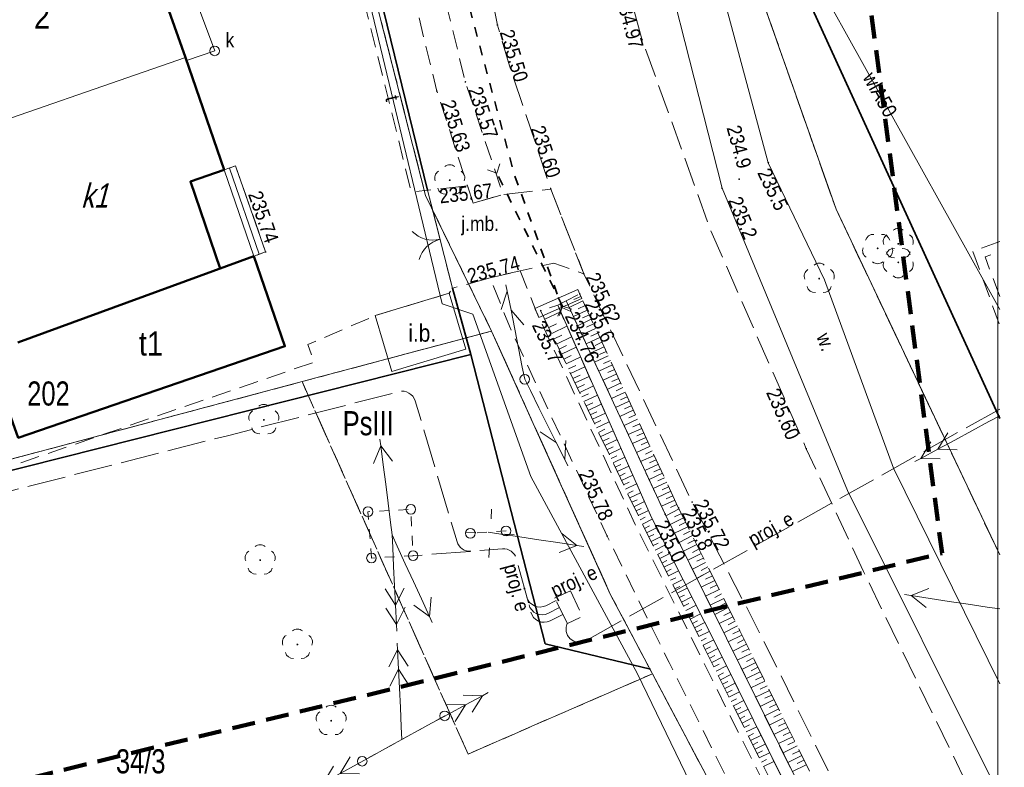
# Model space of a CAD drawing. Header units: metres. Extents: x 7529105 to 7529249, y 5515588 to 5515793.
# Tile 6 of 10: x 7529197 to 7529248, y 5515687 to 5515726. Entities that reach past the tile are written whole.
import ezdxf
from ezdxf.enums import TextEntityAlignment as Align

# ---------------------------------------------------------------- set-up
doc = ezdxf.new("R2010")
doc.units = ezdxf.units.M
doc.header["$MEASUREMENT"] = 0
for name, pattern in [('1.5_0.5', [2, 1.5, -0.5]), ('218-500', [1, 0.5, -0.5]), ('219-500', [0]), ('4', [1.8, 1.2, -0.6]), ('ib05_500', [1, 0.5, -0.5]), ('ktok02-500', [0]), ('mz1.0_0.5', [1.5, 1, -0.5]), ('mz1.25_0.5', [1.75, 1.25, -0.5]), ('mz2.0_0.5', [2.5, 2, -0.5]), ('sm05_500', [1, 0.5, -0.5])]:
    doc.linetypes.add(name, pattern=pattern)
doc.layers.get('0').update_dxf_attribs({"color": 2, "linetype": 'CONTINUOUS', "lineweight": 5})
for name, color, linetype in [('000 Inne (niezydentyfikowane)', 7, 'CONTINUOUS'), ('209-Opis konturu klasyfikacyjnego', 7, 'CONTINUOUS'), ('211-Nr działki', 7, 'CONTINUOUS'), ('217-Granica konturu klasyfikcyjnego', 7, 'CONTINUOUS'), ('218-Granica użytku', 7, 'CONTINUOUS'), ('219-Linia granicy', 7, 'CONTINUOUS'), ('312-Budynek (powierzchnia)', 7, 'CONTINUOUS'), ('312-Numer ewidencyjny budynku', 7, 'CONTINUOUS'), ('312-Numer ewidencyjny budynku-Atr124', 7, 'CONTINUOUS'), ('320-część budynku wyodrębniona ze względu na liczbę kondygnacji naziemnych (powierzchnia)', 7, 'CONTINUOUS'), ('320-część budynku wyodrębniona ze względu na liczbę kondygnacji naziemnych (powierzchnia)-Atr25', 7, 'CONTINUOUS'), ('352-schody (powierzchnia)', 7, 'CONTINUOUS'), ('996-Tekst dodatkowy mały', 7, 'CONTINUOUS'), ('brama (linia)', 7, 'CONTINUOUS'), ('brama (linia) - symbol', 7, 'CONTINUOUS'), ('chodnik (powierzchnia)', 7, 'CONTINUOUS'), ('drzewo liściaste (punkt)', 7, 'CONTINUOUS'), ('inna budowla (powierzchnia)', 7, 'CONTINUOUS'), ('inna budowla (powierzchnia)-Atr17', 7, 'CONTINUOUS'), ('jezdnia (powierzchnia)', 7, 'CONTINUOUS'), ('jezdnia (powierzchnia)-Atr17', 7, 'CONTINUOUS'), ('latarnia na słupie lub maszcie (punkt)', 7, 'CONTINUOUS'), ('murek oporowy (linia)', 7, 'CONTINUOUS'), ('Obszar opracowania', 7, 'CONTINUOUS'), ('ogrodzenie trwałe (linia)', 7, 'CONTINUOUS'), ('przepust (linia)', 7, 'CONTINUOUS'), ('przepust (linia) - symbol', 7, 'CONTINUOUS'), ('przewód elektroenergetyczny - projektowany lub w budowie (linia) - ob. projektowany', 7, 'CONTINUOUS'), ('przewód elektroenergetyczny - projektowany lub w budowie (linia) - ob. projektowany-Atr1', 7, 'CONTINUOUS'), ('przewód elektroenergetyczny niskiego napięcia (linia) - symbol', 7, 'CONTINUOUS'), ('przewód elektroenergetyczny średniego napięcia (linia) - symbol', 7, 'CONTINUOUS'), ('przewód kanalizacyjny (linia)', 7, 'CONTINUOUS'), ('przewód telekomunikacyjny (linia)', 7, 'CONTINUOUS'), ('przewód telekomunikacyjny (linia) - symbol', 7, 'CONTINUOUS'), ('przewód telekomunikacyjny (linia)-Atr1', 7, 'CONTINUOUS'), ('przewód wodociągowy (linia)', 7, 'CONTINUOUS'), ('przewód wodociągowy (linia)-Atr1', 7, 'CONTINUOUS'), ('punkt wysokościowy naturalny', 7, 'CONTINUOUS'), ('punkt wysokościowy naturalny-Atr2', 7, 'CONTINUOUS'), ('punkt wysokościowy sztuczny', 7, 'CONTINUOUS'), ('punkt wysokościowy sztuczny-Atr2', 7, 'CONTINUOUS'), ('Ramki i opis wydruku', 7, 'CONTINUOUS'), ('rów przydrożny (powierzchnia)', 7, 'CONTINUOUS'), ('rów przydrożny (powierzchnia)-Atr17', 7, 'CONTINUOUS'), ('skarpa nieumocniona (powierzchnia)', 7, 'CONTINUOUS'), ('słup (punkt)', 7, 'CONTINUOUS'), ('słup łączony (linia)', 7, 'CONTINUOUS'), ('słup łączony (linia) - symbol', 7, 'CONTINUOUS'), ('słup łączony (powierzchnia)', 7, 'CONTINUOUS'), ('słup łączony (powierzchnia) - symbol', 7, 'CONTINUOUS'), ('urządzenie techniczne projektowane lub w budowie (sieć elektroenergetyczna) - powierzchnia - ob. projektowany', 7, 'CONTINUOUS'), ('urządzenie techniczne projektowane lub w budowie (sieć elektroenergetyczna) - powierzchnia - ob. projektowany-Atr17', 7, 'CONTINUOUS'), ('właz okrągły - siec kanalizacyjna (punkt)', 7, 'CONTINUOUS'), ('właz okrągły - siec kanalizacyjna (punkt)-Atr17', 7, 'CONTINUOUS')]:
    doc.layers.add(name, color=color, linetype=linetype)
doc.styles.get("Standard").update_dxf_attribs({"font": 'Working1250', "width": 0.75})
doc.linetypes.add('450-500k', pattern='A,2.5,0,[7,ksztalty.shx,S=0.714,R=0,X=0,Y=0],2.5', length=5)
doc.linetypes.add('902-500', pattern='A,3.75,0,[1,ksztalty.shx,S=0.5,R=0,X=0,Y=0],3.75', length=7.5)

# ---------------------------------------------------------------- blocks, each defined once
blk = doc.blocks.new('SM011')
at = {"color": 0, "linetype": 'Continuous', "lineweight": 13}
for p, q in [((-0.53, 0.531), (-0.883, 0.884)), ((0.531, 0.531), (0.884, 0.884)), ((-0.53, -0.53), (-0.883, -0.883)), ((0.531, -0.53), (0.884, -0.883))]:
    blk.add_line(p, q, dxfattribs=at)
blk = doc.blocks.new('IB05')
at = {"color": 0, "linetype": 'Continuous', "lineweight": 13}
for q in [(0.354, 0.354), (0.354, -0.354)]:
    blk.add_line((0, 0), q, dxfattribs=at)
blk = doc.blocks.new('OP021')
at = {"linetype": 'Continuous', "lineweight": 13}
h = blk.add_hatch(color=0, dxfattribs=at)
edge = h.paths.add_edge_path()
edge.add_arc((0, 0), 0.05, 0, 360)
at = {"color": 0, "linetype": 'Continuous', "lineweight": 13}
for centre, start, end in [((0, 0.4), 49.272, 130.728), ((-0.38, 0.124), 121.308, 202.548), ((0.38, 0.124), 337.452, 58.692), ((-0.235, -0.324), 193.221, 274.871), ((0.235, -0.324), 265.129, 346.779)]:
    blk.add_arc(centre, 0.4, start, end, dxfattribs=at)
blk = doc.blocks.new('US22')
at = {"color": 0, "linetype": 'Continuous', "lineweight": 13}
blk.add_circle((0, 0), 0.25, dxfattribs=at)
blk = doc.blocks.new('OK02')
at = {"color": 0, "linetype": 'Continuous', "lineweight": 0}
for centre, start, end in [((-1.5, 0), 0, 60), ((1.5, 0), 120, 180)]:
    blk.add_arc(centre, 1.5, start, end, dxfattribs=at)
blk = doc.blocks.new('PT01')
at = {"color": 0, "linetype": 'Continuous', "lineweight": 13}
for p, q in [((0.65, 0), (0, 0)), ((0.65, 0), (1.65, 0)), ((1.65, 0), (2.65, 0)), ((2.65, 0), (3.65, 0)), ((3.65, 0), (2.784, -0.5)), ((3.65, 0), (4.65, 0)), ((4.65, 0), (3.784, 0.5)), ((4.65, 0), (5, 0))]:
    blk.add_line(p, q, dxfattribs=at)
blk = doc.blocks.new('PE04')
at = {"color": 0, "linetype": 'Continuous', "lineweight": 13}
for p, q in [((0.65, 0), (0, 0)), ((0.65, 0), (1.65, 0)), ((1.65, 0), (2.65, 0)), ((2.65, 0), (3.65, 0)), ((3.65, 0), (4.65, 0)), ((4.65, 0), (3.784, 0.5)), ((4.65, 0), (3.784, -0.5)), ((4.65, 0), (5, 0))]:
    blk.add_line(p, q, dxfattribs=at)
blk = doc.blocks.new('PE03')
at = {"color": 0, "linetype": 'Continuous', "lineweight": 13}
for p, q in [((0.65, 0), (0, 0)), ((0.65, 0), (1.65, 0)), ((1.65, 0), (2.65, 0)), ((2.65, 0), (3.65, 0)), ((3.65, 0), (2.784, 0.5)), ((3.65, 0), (2.784, -0.5)), ((3.65, 0), (4.65, 0)), ((4.65, 0), (3.784, 0.5)), ((4.65, 0), (3.784, -0.5)), ((4.65, 0), (5, 0))]:
    blk.add_line(p, q, dxfattribs=at)
blk = doc.blocks.new('SM05')
at = {"color": 0, "linetype": 'Continuous', "lineweight": 13}
blk.add_circle((0, 0), 0.25, dxfattribs=at)
blk = doc.blocks.new('SM04')
at = {"color": 0, "linetype": 'Continuous', "lineweight": 13}
blk.add_circle((0, 0), 0.25, dxfattribs=at)
blk = doc.blocks.new('PW01')
at = {"linetype": 'Continuous', "lineweight": 13}
h = blk.add_hatch(color=0, dxfattribs=at)
edge = h.paths.add_edge_path()
edge.add_arc((0, 0), 0.045, 0, 360)
blk = doc.blocks.new('PW02')
at = {"linetype": 'Continuous', "lineweight": 13}
h = blk.add_hatch(color=0, dxfattribs=at)
edge = h.paths.add_edge_path()
edge.add_arc((0, 0), 0.045, 0, 360)

msp = doc.modelspace()

# ---------------------------------------------------------------- linework, layer by layer
at = {"layer": '000 Inne (niezydentyfikowane)', "color": 7, "linetype": 'Continuous', "lineweight": 13}
for p, q in [((7529226.03, 5515711.04), (7529225.31, 5515710.71)), ((7529225.92, 5515711.28), (7529225.56, 5515711.11)), ((7529224.05, 5515710.09), (7529224.87, 5515710.48)), ((7529226.25, 5515710.57), (7529225.53, 5515710.24)), ((7529226.14, 5515710.8), (7529225.78, 5515710.64)), ((7529226.36, 5515710.33), (7529226, 5515710.16)), ((7529224.26, 5515709.66), (7529224.66, 5515709.85)), ((7529226.46, 5515710.09), (7529225.75, 5515709.76)), ((7529226.57, 5515709.85), (7529226.22, 5515709.69)), ((7529224.41, 5515709.35), (7529225.2, 5515709.73)), ((7529226.68, 5515709.62), (7529225.97, 5515709.29)), ((7529226.79, 5515709.38), (7529226.44, 5515709.22)), ((7529224.54, 5515709.07), (7529224.93, 5515709.26)), ((7529224.66, 5515708.81), (7529225.44, 5515709.18)), ((7529226.9, 5515709.14), (7529226.19, 5515708.82)), ((7529227.01, 5515708.91), (7529226.66, 5515708.74)), ((7529224.79, 5515708.55), (7529225.18, 5515708.73)), ((7529224.91, 5515708.29), (7529225.68, 5515708.65)), ((7529227.12, 5515708.67), (7529226.41, 5515708.34)), ((7529227.23, 5515708.43), (7529226.88, 5515708.27)), ((7529225.03, 5515708.03), (7529225.41, 5515708.21)), ((7529225.15, 5515707.78), (7529225.91, 5515708.14)), ((7529227.34, 5515708.2), (7529226.63, 5515707.87)), ((7529227.45, 5515707.96), (7529227.09, 5515707.8)), ((7529225.27, 5515707.53), (7529225.65, 5515707.7)), ((7529225.39, 5515707.28), (7529226.13, 5515707.63)), ((7529227.56, 5515707.73), (7529226.85, 5515707.4)), ((7529227.78, 5515707.26), (7529227.07, 5515706.93)), ((7529227.67, 5515707.49), (7529227.31, 5515707.33)), ((7529225.51, 5515707.03), (7529225.88, 5515707.2)), ((7529225.63, 5515706.79), (7529226.35, 5515707.13)), ((7529227.99, 5515706.79), (7529227.29, 5515706.46)), ((7529227.88, 5515707.02), (7529227.53, 5515706.86)), ((7529225.74, 5515706.54), (7529226.1, 5515706.72)), ((7529225.86, 5515706.3), (7529226.57, 5515706.64)), ((7529225.97, 5515706.07), (7529226.32, 5515706.23)), ((7529228.21, 5515706.32), (7529227.5, 5515705.99)), ((7529228.1, 5515706.55), (7529227.75, 5515706.39)), ((7529226.08, 5515705.83), (7529226.78, 5515706.16)), ((7529226.19, 5515705.6), (7529226.54, 5515705.76)), ((7529228.43, 5515705.85), (7529227.72, 5515705.52)), ((7529228.32, 5515706.08), (7529227.97, 5515705.92)), ((7529226.3, 5515705.37), (7529226.98, 5515705.69)), ((7529226.41, 5515705.14), (7529226.75, 5515705.3)), ((7529226.52, 5515704.91), (7529227.19, 5515705.23)), ((7529228.64, 5515705.38), (7529227.94, 5515705.05)), ((7529228.53, 5515705.61), (7529228.18, 5515705.45)), ((7529226.63, 5515704.69), (7529226.96, 5515704.84)), ((7529226.73, 5515704.46), (7529227.39, 5515704.77)), ((7529228.86, 5515704.91), (7529228.16, 5515704.58)), ((7529228.75, 5515705.14), (7529228.4, 5515704.98)), ((7529226.84, 5515704.23), (7529227.17, 5515704.39)), ((7529226.95, 5515704.01), (7529227.59, 5515704.31)), ((7529229.08, 5515704.44), (7529228.37, 5515704.12)), ((7529228.97, 5515704.67), (7529228.62, 5515704.51)), ((7529229.18, 5515704.21), (7529228.83, 5515704.05)), ((7529227.06, 5515703.78), (7529227.38, 5515703.93)), ((7529227.16, 5515703.55), (7529227.8, 5515703.86)), ((7529229.29, 5515703.97), (7529228.59, 5515703.65)), ((7529229.4, 5515703.74), (7529229.05, 5515703.58)), ((7529227.27, 5515703.33), (7529227.59, 5515703.48)), ((7529227.38, 5515703.1), (7529228, 5515703.4)), ((7529229.51, 5515703.51), (7529228.81, 5515703.18)), ((7529229.62, 5515703.27), (7529229.27, 5515703.11)), ((7529227.49, 5515702.87), (7529227.79, 5515703.02)), ((7529227.6, 5515702.65), (7529228.2, 5515702.94)), ((7529229.72, 5515703.04), (7529229.02, 5515702.72)), ((7529229.83, 5515702.81), (7529229.48, 5515702.65)), ((7529227.7, 5515702.42), (7529228, 5515702.56)), ((7529227.81, 5515702.2), (7529228.41, 5515702.48)), ((7529229.94, 5515702.58), (7529229.24, 5515702.25)), ((7529230.05, 5515702.34), (7529229.7, 5515702.18)), ((7529227.92, 5515701.97), (7529228.21, 5515702.11)), ((7529228.03, 5515701.74), (7529228.61, 5515702.02)), ((7529228.13, 5515701.52), (7529228.42, 5515701.65)), ((7529230.15, 5515702.11), (7529229.46, 5515701.79)), ((7529230.37, 5515701.65), (7529229.67, 5515701.32)), ((7529230.26, 5515701.88), (7529229.91, 5515701.72)), ((7529228.24, 5515701.29), (7529228.81, 5515701.56)), ((7529228.35, 5515701.06), (7529228.63, 5515701.2)), ((7529230.58, 5515701.18), (7529229.89, 5515700.86)), ((7529230.47, 5515701.41), (7529230.13, 5515701.25)), ((7529228.46, 5515700.84), (7529229.01, 5515701.1)), ((7529228.57, 5515700.61), (7529228.84, 5515700.74)), ((7529228.67, 5515700.38), (7529229.22, 5515700.64)), ((7529230.8, 5515700.72), (7529230.1, 5515700.4)), ((7529230.69, 5515700.95), (7529230.34, 5515700.79)), ((7529228.78, 5515700.16), (7529229.05, 5515700.28)), ((7529228.89, 5515699.93), (7529229.42, 5515700.18)), ((7529231.01, 5515700.26), (7529230.33, 5515699.91)), ((7529230.9, 5515700.49), (7529230.56, 5515700.33)), ((7529229, 5515699.7), (7529229.26, 5515699.83)), ((7529229.11, 5515699.48), (7529229.62, 5515699.74)), ((7529231.24, 5515699.8), (7529230.55, 5515699.46)), ((7529231.13, 5515700.03), (7529230.78, 5515699.86)), ((7529229.22, 5515699.25), (7529229.48, 5515699.38)), ((7529229.33, 5515699.03), (7529229.85, 5515699.29)), ((7529231.47, 5515699.34), (7529230.78, 5515699)), ((7529231.36, 5515699.57), (7529231.01, 5515699.4)), ((7529231.58, 5515699.11), (7529231.24, 5515698.94)), ((7529229.44, 5515698.81), (7529229.7, 5515698.94)), ((7529229.56, 5515698.58), (7529230.08, 5515698.84)), ((7529231.7, 5515698.88), (7529231.01, 5515698.53)), ((7529231.82, 5515698.65), (7529231.47, 5515698.48)), ((7529229.67, 5515698.36), (7529229.93, 5515698.49)), ((7529229.78, 5515698.13), (7529230.3, 5515698.4)), ((7529231.93, 5515698.42), (7529231.24, 5515698.07)), ((7529232.05, 5515698.19), (7529231.7, 5515698.01)), ((7529229.9, 5515697.91), (7529230.16, 5515698.04)), ((7529230.01, 5515697.69), (7529230.53, 5515697.95)), ((7529230.12, 5515697.46), (7529230.38, 5515697.59)), ((7529232.16, 5515697.96), (7529231.47, 5515697.61)), ((7529232.28, 5515697.72), (7529231.93, 5515697.55)), ((7529230.23, 5515697.24), (7529230.76, 5515697.5)), ((7529230.35, 5515697.01), (7529230.61, 5515697.15)), ((7529230.46, 5515696.79), (7529230.99, 5515697.05)), ((7529232.39, 5515697.49), (7529231.7, 5515697.14)), ((7529232.51, 5515697.26), (7529232.16, 5515697.08)), ((7529230.57, 5515696.57), (7529230.84, 5515696.7)), ((7529230.68, 5515696.34), (7529231.21, 5515696.61)), ((7529232.63, 5515697.03), (7529231.93, 5515696.68)), ((7529232.86, 5515696.56), (7529232.16, 5515696.21)), ((7529232.74, 5515696.79), (7529232.39, 5515696.62)), ((7529230.8, 5515696.12), (7529231.06, 5515696.25)), ((7529230.91, 5515695.89), (7529231.44, 5515696.16)), ((7529233.09, 5515696.09), (7529232.39, 5515695.74)), ((7529232.98, 5515696.33), (7529232.63, 5515696.15)), ((7529231.02, 5515695.67), (7529231.29, 5515695.8)), ((7529231.14, 5515695.44), (7529231.67, 5515695.71)), ((7529233.33, 5515695.62), (7529232.62, 5515695.27)), ((7529233.21, 5515695.86), (7529232.86, 5515695.68)), ((7529231.25, 5515695.22), (7529231.51, 5515695.36)), ((7529231.36, 5515695), (7529231.9, 5515695.27)), ((7529233.56, 5515695.15), (7529232.86, 5515694.8)), ((7529233.45, 5515695.39), (7529233.09, 5515695.21)), ((7529231.47, 5515694.77), (7529231.74, 5515694.91)), ((7529231.59, 5515694.55), (7529232.12, 5515694.82)), ((7529233.8, 5515694.68), (7529233.09, 5515694.32)), ((7529233.68, 5515694.91), (7529233.33, 5515694.74)), ((7529231.7, 5515694.32), (7529231.97, 5515694.46)), ((7529231.81, 5515694.1), (7529232.35, 5515694.37)), ((7529231.92, 5515693.88), (7529232.19, 5515694.01)), ((7529234.04, 5515694.2), (7529233.33, 5515693.85)), ((7529233.92, 5515694.44), (7529233.56, 5515694.26)), ((7529232.04, 5515693.65), (7529232.58, 5515693.92)), ((7529232.15, 5515693.43), (7529232.42, 5515693.56)), ((7529232.26, 5515693.2), (7529232.81, 5515693.48)), ((7529234.27, 5515693.73), (7529233.56, 5515693.37)), ((7529234.16, 5515693.97), (7529233.8, 5515693.79)), ((7529234.39, 5515693.49), (7529234.04, 5515693.31)), ((7529232.37, 5515692.98), (7529232.65, 5515693.12)), ((7529232.49, 5515692.76), (7529233.03, 5515693.03)), ((7529234.51, 5515693.25), (7529233.8, 5515692.9)), ((7529234.63, 5515693.02), (7529234.27, 5515692.84)), ((7529232.6, 5515692.53), (7529232.87, 5515692.67)), ((7529232.71, 5515692.31), (7529233.25, 5515692.58)), ((7529234.75, 5515692.78), (7529234.03, 5515692.42)), ((7529234.87, 5515692.54), (7529234.51, 5515692.36)), ((7529232.82, 5515692.08), (7529233.09, 5515692.22)), ((7529232.93, 5515691.86), (7529233.48, 5515692.13)), ((7529234.99, 5515692.3), (7529234.27, 5515691.94)), ((7529235.1, 5515692.06), (7529234.75, 5515691.88)), ((7529233.05, 5515691.63), (7529233.32, 5515691.77)), ((7529233.16, 5515691.41), (7529233.7, 5515691.68)), ((7529235.22, 5515691.82), (7529234.51, 5515691.47)), ((7529235.34, 5515691.58), (7529234.98, 5515691.4)), ((7529233.27, 5515691.18), (7529233.54, 5515691.32)), ((7529233.38, 5515690.96), (7529233.92, 5515691.23)), ((7529235.46, 5515691.34), (7529234.74, 5515690.99)), ((7529235.58, 5515691.1), (7529235.22, 5515690.93)), ((7529233.49, 5515690.73), (7529233.76, 5515690.87)), ((7529233.6, 5515690.51), (7529234.15, 5515690.78)), ((7529233.72, 5515690.29), (7529233.99, 5515690.42)), ((7529235.7, 5515690.86), (7529234.98, 5515690.51)), ((7529235.82, 5515690.62), (7529235.46, 5515690.45)), ((7529233.83, 5515690.06), (7529234.37, 5515690.33)), ((7529233.94, 5515689.84), (7529234.21, 5515689.97)), ((7529235.94, 5515690.38), (7529235.22, 5515690.03)), ((7529236.18, 5515689.9), (7529235.46, 5515689.55)), ((7529236.06, 5515690.14), (7529235.7, 5515689.97)), ((7529234.05, 5515689.61), (7529234.59, 5515689.88)), ((7529234.16, 5515689.39), (7529234.43, 5515689.52)), ((7529234.28, 5515689.16), (7529234.81, 5515689.43)), ((7529236.41, 5515689.42), (7529235.69, 5515689.06)), ((7529236.3, 5515689.66), (7529235.93, 5515689.48)), ((7529234.39, 5515688.94), (7529234.66, 5515689.07)), ((7529234.5, 5515688.71), (7529235.04, 5515688.98)), ((7529236.65, 5515688.94), (7529235.93, 5515688.58)), ((7529236.53, 5515689.18), (7529236.17, 5515689)), ((7529234.61, 5515688.49), (7529234.88, 5515688.62)), ((7529234.72, 5515688.26), (7529235.26, 5515688.53)), ((7529236.89, 5515688.46), (7529236.17, 5515688.1)), ((7529236.77, 5515688.7), (7529236.41, 5515688.52)), ((7529234.83, 5515688.04), (7529235.1, 5515688.17)), ((7529234.95, 5515687.82), (7529235.48, 5515688.08)), ((7529237.13, 5515687.98), (7529236.41, 5515687.62)), ((7529237.01, 5515688.22), (7529236.65, 5515688.04)), ((7529235.06, 5515687.59), (7529235.33, 5515687.72)), ((7529235.17, 5515687.37), (7529235.71, 5515687.63)), ((7529237.37, 5515687.49), (7529236.65, 5515687.13)), ((7529237.25, 5515687.73), (7529236.89, 5515687.55)), ((7529235.28, 5515687.14), (7529235.55, 5515687.28)), ((7529235.39, 5515686.92), (7529235.93, 5515687.18)), ((7529237.61, 5515687.01), (7529236.89, 5515686.65)), ((7529237.49, 5515687.25), (7529237.13, 5515687.07))]:
    msp.add_line(p, q, dxfattribs=at)
at = {"layer": '217-Granica konturu klasyfikcyjnego', "color": 7, "linetype": '1.5_0.5', "lineweight": 18, "flags": 128}
for points in [[(7529232.44, 5515734.85), (7529239.15, 5515715.8)], [(7529239.15, 5515715.8), (7529247.64, 5515697.885)], [(7529221.29, 5515709.48), (7529211.46, 5515706.86)], [(7529227.46, 5515695.82), (7529221.29, 5515709.48)], [(7529211.46, 5515706.86), (7529179.59, 5515698.37)], [(7529220.07, 5515687.56), (7529211.46, 5515706.86)], [(7529211.46, 5515706.86), (7529220.07, 5515687.56)], [(7529229.63, 5515691.72), (7529227.46, 5515695.82)], [(7529229.63, 5515691.72), (7529220.07, 5515687.56)], [(7529220.07, 5515687.56), (7529229.63, 5515691.72)], [(7529246.99, 5515658.96), (7529229.63, 5515691.72)]]:
    msp.add_lwpolyline(points, dxfattribs=at)
at = {"layer": '218-Granica użytku', "color": 7, "linetype": '218-500', "lineweight": 18, "flags": 128}
for points in [[(7529217.87, 5515716.51), (7529212.19, 5515738.74)], [(7529212.19, 5515738.74), (7529217.87, 5515716.51)], [(7529232.44, 5515734.85), (7529239.15, 5515715.8)], [(7529239.15, 5515715.8), (7529232.44, 5515734.85)], [(7529221.29, 5515709.48), (7529217.87, 5515716.51)], [(7529217.87, 5515716.51), (7529221.29, 5515709.48)], [(7529239.15, 5515715.8), (7529247.64, 5515697.885)], [(7529247.64, 5515697.885), (7529239.15, 5515715.8)], [(7529211.46, 5515706.86), (7529221.29, 5515709.48)], [(7529221.29, 5515709.48), (7529211.46, 5515706.86)], [(7529227.46, 5515695.82), (7529221.29, 5515709.48)], [(7529221.29, 5515709.48), (7529227.46, 5515695.82)], [(7529211.46, 5515706.86), (7529179.59, 5515698.37)], [(7529179.59, 5515698.37), (7529211.46, 5515706.86)], [(7529220.07, 5515687.56), (7529211.46, 5515706.86)], [(7529211.46, 5515706.86), (7529220.07, 5515687.56)], [(7529229.63, 5515691.72), (7529227.46, 5515695.82)], [(7529227.46, 5515695.82), (7529229.63, 5515691.72)], [(7529229.63, 5515691.72), (7529220.07, 5515687.56)], [(7529220.07, 5515687.56), (7529229.63, 5515691.72)], [(7529246.99, 5515658.96), (7529229.63, 5515691.72)], [(7529229.63, 5515691.72), (7529246.99, 5515658.96)]]:
    msp.add_lwpolyline(points, dxfattribs=at)
at = {"layer": '219-Linia granicy', "color": 7, "linetype": '219-500', "lineweight": 18, "flags": 128}
for points in [[(7529212.19, 5515738.74), (7529217.87, 5515716.51)], [(7529232.44, 5515734.85), (7529239.15, 5515715.8)], [(7529217.87, 5515716.51), (7529221.29, 5515709.48)], [(7529239.15, 5515715.8), (7529247.64, 5515697.885)], [(7529221.29, 5515709.48), (7529211.46, 5515706.86)], [(7529221.29, 5515709.48), (7529227.46, 5515695.82)], [(7529211.46, 5515706.86), (7529179.59, 5515698.37)], [(7529229.63, 5515691.72), (7529227.46, 5515695.82)], [(7529246.99, 5515658.96), (7529229.63, 5515691.72)]]:
    msp.add_lwpolyline(points, dxfattribs=at)
at = {"layer": '312-Budynek (powierzchnia)', "color": 7, "linetype": 'Continuous', "lineweight": 50, "flags": 128}
for points in [[(7529205.41, 5515723.66), (7529202.46, 5515732), (7529188.33, 5515727.1), (7529190.89, 5515720.37)], [(7529207.42, 5515717.83), (7529205.41, 5515723.66)], [(7529207.42, 5515717.83), (7529205.67, 5515717.23), (7529207.22, 5515712.72)], [(7529195.16, 5515708.32), (7529196.74, 5515703.95), (7529210.57, 5515708.69), (7529208.96, 5515713.36)], [(7529196.73, 5515708.89), (7529208.96, 5515713.36)]]:
    msp.add_lwpolyline(points, dxfattribs=at)
msp.add_lwpolyline([(7529207.42, 5515717.83)], close=True, dxfattribs=at)
at = {"layer": '320-część budynku wyodrębniona ze względu na liczbę kondygnacji naziemnych (powierzchnia)', "color": 7, "linetype": 'Continuous', "lineweight": 13, "flags": 128}
msp.add_lwpolyline([(7529205.41, 5515723.66), (7529192.93, 5515719.34)], dxfattribs=at)
at = {"layer": '352-schody (powierzchnia)', "color": 7, "linetype": 'Continuous', "lineweight": 18, "flags": 128}
msp.add_lwpolyline([(7529209.57, 5515713.58), (7529208.96, 5515713.36), (7529207.42, 5515717.83), (7529208.01, 5515718.05)], close=True, dxfattribs=at)
msp.add_lwpolyline([(7529209.57, 5515713.58), (7529208.96, 5515713.36), (7529207.42, 5515717.83), (7529208.01, 5515718.05)], close=True, dxfattribs=at)
msp.add_lwpolyline([(7529207.7, 5515717.93), (7529209.24, 5515713.46)], dxfattribs=at)
msp.add_lwpolyline([(7529207.7, 5515717.93), (7529209.24, 5515713.46)], dxfattribs=at)
at = {"layer": 'brama (linia)', "color": 7, "linetype": 'ktok02-500', "lineweight": 18, "flags": 128}
msp.add_lwpolyline([(7529219.26, 5515711.7), (7529217.97, 5515716.78)], dxfattribs=at)
at = {"layer": 'chodnik (powierzchnia)', "color": 7, "linetype": 'mz1.0_0.5', "lineweight": 18, "flags": 128}
for points in [[(7529179.58, 5515736.87), (7529183.24, 5515726.22), (7529185.7, 5515727.07), (7529194.37, 5515703.27), (7529195.95, 5515702.34), (7529212.09, 5515707.87), (7529211.76, 5515708.78), (7529215.25, 5515710.28), (7529219.09, 5515711.44), (7529219.26, 5515711.7), (7529217.97, 5515716.78), (7529217.13, 5515716.68), (7529208.35, 5515752.07), (7529182.62, 5515743.4), (7529184.26, 5515738.49)], [(7529215.26, 5515740.5), (7529215.69, 5515734.9), (7529216.58, 5515729.61), (7529218.45, 5515721.92), (7529220.04, 5515717.01), (7529220.34, 5515716.11), (7529221.88, 5515716.56), (7529219.93, 5515722.39), (7529218.08, 5515729.92), (7529217.26, 5515735.12), (7529216.8, 5515740.51)], [(7529190.89, 5515720.37), (7529188.33, 5515727.1), (7529202.46, 5515732), (7529205.41, 5515723.66), (7529207.42, 5515717.83), (7529208.01, 5515718.05), (7529209.57, 5515713.58), (7529208.96, 5515713.36), (7529210.57, 5515708.69), (7529196.74, 5515703.95), (7529194.4, 5515710.4), (7529193.46, 5515710.06), (7529192.38, 5515713.03), (7529194.88, 5515713.95), (7529193.44, 5515717.91), (7529190.71, 5515716.92), (7529189.63, 5515719.91)], [(7529246.01, 5515661.23), (7529247.44, 5515661.88), (7529231.96, 5515692.96), (7529228.74, 5515699.46), (7529223.64, 5515710.42), (7529222.77, 5515712.6), (7529221.22, 5515712.24), (7529222.21, 5515709.73), (7529227.28, 5515698.86), (7529230.5, 5515692.3)]]:
    msp.add_lwpolyline(points, close=True, dxfattribs=at)
for points in [[(7529247.64, 5515714.13), (7529246.24, 5515713.61), (7529247.64, 5515709.786)], [(7529247.64, 5515711.274), (7529246.88, 5515713.32), (7529247.64, 5515713.602)]]:
    msp.add_lwpolyline(points, dxfattribs=at)
at = {"layer": 'inna budowla (powierzchnia)', "color": 7, "linetype": 'Continuous', "lineweight": 18, "flags": 128}
msp.add_lwpolyline([(7529219.09, 5515711.44), (7529215.25, 5515710.28), (7529216.12, 5515707.39), (7529219.96, 5515708.55)], close=True, dxfattribs=at)
at = {"layer": 'jezdnia (powierzchnia)', "color": 7, "linetype": '1.5_0.5', "lineweight": 18, "flags": 128}
for points in [[(7529218.516, 5515792.21), (7529218.88, 5515789.02), (7529219.18, 5515783.08), (7529219.23, 5515770.45), (7529219.13, 5515769.08), (7529219.33, 5515760.52), (7529218.91, 5515753.09), (7529218.85, 5515748.61), (7529219.49, 5515736.32), (7529221.59, 5515725.34), (7529222.22, 5515723.23), (7529224.36, 5515716.84), (7529226.08, 5515712.44), (7529231.69, 5515700.62), (7529234.98, 5515694.26), (7529247.64, 5515668.816)], [(7529247.64, 5515682.502), (7529240.58, 5515697.02), (7529237.61, 5515703.38), (7529232.6, 5515714.83), (7529229.07, 5515724.67), (7529228.38, 5515727.21), (7529226.24, 5515737.15), (7529225.82, 5515748.78), (7529225.86, 5515767.95), (7529226.25, 5515786.42), (7529226.93, 5515787.33), (7529226.462, 5515792.21)]]:
    msp.add_lwpolyline(points, dxfattribs=at)
msp.add_lwpolyline([(7529217.97, 5515716.78), (7529219.26, 5515711.7), (7529221.22, 5515712.24), (7529222.77, 5515712.6), (7529224.51, 5515713), (7529226.08, 5515712.44), (7529224.36, 5515716.84), (7529221.88, 5515716.56), (7529220.34, 5515716.11), (7529220.04, 5515717.01)], close=True, dxfattribs=at)
at = {"layer": 'murek oporowy (linia)', "color": 0, "linetype": '450-500k', "lineweight": 18}
for p, q in [((7529223.539, 5515710.649), (7529225.759, 5515711.629)), ((7529225.759, 5515711.629), (7529225.86, 5515711.4)), ((7529223.539, 5515710.649), (7529223.64, 5515710.42))]:
    msp.add_line(p, q, dxfattribs=at)
at = {"layer": 'murek oporowy (linia)', "color": 0, "lineweight": 18}
for p, q in [((7529225.961, 5515711.171), (7529225.86, 5515711.4)), ((7529223.741, 5515710.191), (7529225.961, 5515711.171)), ((7529223.741, 5515710.191), (7529223.64, 5515710.42))]:
    msp.add_line(p, q, dxfattribs=at)
at = {"layer": 'Obszar opracowania', "color": 7, "linetype": '4', "lineweight": 200, "flags": 128}
msp.add_lwpolyline([(7529109.98, 5515664.77), (7529244.65, 5515697.97), (7529234.97, 5515771.82), (7529105.56, 5515745.73)], close=True, dxfattribs=at)
at = {"layer": 'ogrodzenie trwałe (linia)', "color": 7, "linetype": '902-500', "lineweight": 35, "flags": 128}
for points in [[(7529183.87, 5515745.25), (7529185.66, 5515745.78), (7529209.02, 5515753.41), (7529217.97, 5515716.78)], [(7529236.51, 5515745.98), (7529236.62, 5515729.04), (7529247.64, 5515704.957)], [(7529219.26, 5515711.7), (7529220.21, 5515708.27), (7529195.11, 5515701.94), (7529186.25, 5515699.92), (7529178.62, 5515698.27), (7529147.77, 5515691.31), (7529146.56, 5515717.34)], [(7529220.21, 5515708.27), (7529224.07, 5515693.28), (7529229.53, 5515691.96)]]:
    msp.add_lwpolyline(points, dxfattribs=at)
at = {"layer": 'przepust (linia)', "color": 7, "linetype": 'ib05_500', "lineweight": 35, "flags": 128}
for points in [[(7529216.61, 5515767.7), (7529216.3, 5515756.23), (7529215.87, 5515745.63), (7529217.76, 5515735.13), (7529222.45, 5515717.65), (7529224.94, 5515710.71)], [(7529224.97, 5515710.77), (7529221.56, 5515717.67)]]:
    msp.add_lwpolyline(points, dxfattribs=at)
at = {"layer": 'przewód elektroenergetyczny - projektowany lub w budowie (linia) - ob. projektowany', "color": 6, "linetype": 'mz2.0_0.5', "lineweight": 18, "flags": 128}
msp.add_lwpolyline([(7529220.22, 5515698.07), (7529220.1, 5515698.07), (7529219.99, 5515698.09), (7529219.87, 5515698.13), (7529219.77, 5515698.19), (7529219.68, 5515698.26), (7529219.6, 5515698.35), (7529219.54, 5515698.45), (7529219.5, 5515698.56), (7529217.33, 5515705.86), (7529217.28, 5515705.98), (7529217.21, 5515706.1), (7529217.11, 5515706.19), (7529217, 5515706.27), (7529216.88, 5515706.33), (7529216.75, 5515706.36), (7529216.61, 5515706.36), (7529216.48, 5515706.34), (7529207.59, 5515704.06), (7529195.46, 5515700.97), (7529153.16, 5515691.56), (7529153.07, 5515691.53), (7529152.99, 5515691.49), (7529152.91, 5515691.45), (7529152.84, 5515691.39), (7529152.77, 5515691.32), (7529152.72, 5515691.25), (7529152.67, 5515691.17), (7529152.64, 5515691.08), (7529138.98, 5515645.61), (7529149.94, 5515614.41), (7529150, 5515614.28), (7529150.09, 5515614.17), (7529150.2, 5515614.07), (7529150.33, 5515614), (7529150.48, 5515613.96), (7529150.62, 5515613.95), (7529150.77, 5515613.98), (7529150.9, 5515614.03), (7529175.81, 5515626.33), (7529175.93, 5515626.38), (7529176.06, 5515626.4), (7529176.19, 5515626.4), (7529176.32, 5515626.38), (7529176.45, 5515626.32), (7529176.56, 5515626.25), (7529176.65, 5515626.16), (7529176.73, 5515626.05), (7529181.58, 5515617.46)], dxfattribs=at)
at = {"layer": 'przewód elektroenergetyczny - projektowany lub w budowie (linia) - ob. projektowany', "color": 6, "linetype": 'mz2.0_0.5', "lineweight": 13, "flags": 128}
for points in [[(7529247.64, 5515705.437), (7529226.2, 5515693.45), (7529225.99, 5515693.36), (7529225.77, 5515693.35), (7529225.56, 5515693.41), (7529225.37, 5515693.53), (7529225.23, 5515693.7), (7529225.15, 5515693.91), (7529225.15, 5515694.14), (7529225.21, 5515694.35)], [(7529224.99, 5515694.79), (7529224.32, 5515694.46), (7529224.17, 5515694.41), (7529224.02, 5515694.39), (7529223.87, 5515694.4), (7529223.72, 5515694.45), (7529223.59, 5515694.53), (7529223.47, 5515694.63), (7529223.39, 5515694.76), (7529223.33, 5515694.91), (7529222.58, 5515697.68), (7529222.54, 5515697.79), (7529222.48, 5515697.9), (7529222.4, 5515697.99), (7529222.31, 5515698.07), (7529222.2, 5515698.13), (7529222.09, 5515698.17), (7529221.97, 5515698.19), (7529221.85, 5515698.19), (7529217.22, 5515697.84)], [(7529224.64, 5515695.51), (7529224.1, 5515695.25), (7529223.96, 5515695.2), (7529223.81, 5515695.18), (7529223.65, 5515695.19), (7529223.51, 5515695.24), (7529223.37, 5515695.32), (7529223.26, 5515695.42), (7529223.17, 5515695.55), (7529223.12, 5515695.69)], [(7529224.81, 5515695.15), (7529224.21, 5515694.85), (7529224.07, 5515694.8), (7529223.91, 5515694.78), (7529223.76, 5515694.8), (7529223.61, 5515694.84), (7529223.48, 5515694.92), (7529223.37, 5515695.03), (7529223.28, 5515695.16), (7529223.23, 5515695.3)]]:
    msp.add_lwpolyline(points, dxfattribs=at)
at = {"layer": 'przewód kanalizacyjny (linia)', "color": 7, "linetype": 'Continuous', "lineweight": 18, "flags": 128}
msp.add_lwpolyline([(7529205.47, 5515723.5), (7529206.93, 5515724), (7529203.57, 5515733.02), (7529187.24, 5515729.15), (7529144.71, 5515716.69), (7529139.92, 5515715.26)], dxfattribs=at)
at = {"layer": 'przewód telekomunikacyjny (linia)', "color": 7, "linetype": 'Continuous', "lineweight": 18, "flags": 128}
for points in [[(7529209.44, 5515753.83), (7529208.82, 5515752.05), (7529218.72, 5515710.9)], [(7529247.64, 5515652.937), (7529244.72, 5515658.9), (7529228.86, 5515691.72), (7529223.32, 5515701.94), (7529220.31, 5515710.36), (7529218.72, 5515710.9)]]:
    msp.add_lwpolyline(points, dxfattribs=at)
at = {"layer": 'przewód wodociągowy (linia)', "color": 7, "linetype": 'Continuous', "lineweight": 18, "flags": 128}
msp.add_lwpolyline([(7529247.64, 5515747.253), (7529233.73, 5515739.88), (7529235.8, 5515731.86), (7529247.64, 5515710.599)], dxfattribs=at)
at = {"layer": 'Ramki i opis wydruku', "color": 7, "linetype": 'Continuous', "lineweight": 13, "flags": 128}
msp.add_lwpolyline([(7529104.64, 5515588.21), (7529247.54, 5515588.21), (7529247.54, 5515792.21), (7529104.64, 5515792.21)], close=True, dxfattribs=at)
at = {"layer": 'rów przydrożny (powierzchnia)', "color": 7, "linetype": 'Continuous', "lineweight": 18, "flags": 128}
for points in [[(7529247.64, 5515691.196), (7529242.14, 5515702.37), (7529238.55, 5515712.13), (7529235.64, 5515718.2), (7529231.34, 5515734.15), (7529229.89, 5515745.62), (7529232.69, 5515749.94), (7529232.21, 5515753.58), (7529229.67, 5515753.23), (7529229.52, 5515751.46), (7529227.31, 5515748.24), (7529228.87, 5515734.08), (7529233.24, 5515716.88)], [(7529233.24, 5515716.88), (7529239.74, 5515701.22), (7529247.47, 5515685.74), (7529247.64, 5515685.52)], [(7529247.64, 5515664.905), (7529233.47, 5515693.56), (7529230.29, 5515699.99), (7529225.16, 5515711.04), (7529224.72, 5515710.82), (7529229.58, 5515699.82), (7529232.88, 5515693.33), (7529247.64, 5515663.57)]]:
    msp.add_lwpolyline(points, dxfattribs=at)
at = {"layer": 'skarpa nieumocniona (powierzchnia)', "color": 7, "linetype": 'mz1.25_0.5', "lineweight": 18, "flags": 128}
for points in [[(7529247.64, 5515664.907), (7529233.47, 5515693.56), (7529230.29, 5515699.99), (7529225.16, 5515711.04), (7529225.86, 5515711.4), (7529230.98, 5515700.32)], [(7529247.64, 5515662.321), (7529232.32, 5515693.09), (7529229.07, 5515699.55), (7529223.84, 5515710.54), (7529224.72, 5515710.82), (7529229.58, 5515699.82)], [(7529230.98, 5515700.32), (7529234.17, 5515693.94), (7529247.64, 5515666.834)], [(7529229.58, 5515699.82), (7529232.88, 5515693.33), (7529247.64, 5515663.575)]]:
    msp.add_lwpolyline(points, dxfattribs=at)
at = {"layer": 'słup łączony (linia)', "color": 7, "linetype": 'sm05_500', "lineweight": 18, "flags": 128}
for points in [[(7529222.04, 5515699.12), (7529220.19, 5515699)], [(7529218.86, 5515689.54), (7529214.58, 5515687.19)]]:
    msp.add_lwpolyline(points, dxfattribs=at)
at = {"layer": 'słup łączony (powierzchnia)', "color": 7, "linetype": 'sm05_500', "lineweight": 18, "flags": 128}
msp.add_lwpolyline([(7529215.06, 5515697.72), (7529214.88, 5515700.12), (7529217.1, 5515700.24), (7529217.22, 5515697.84)], close=True, dxfattribs=at)
at = {"layer": 'urządzenie techniczne projektowane lub w budowie (sieć elektroenergetyczna) - powierzchnia - ob. projektowany', "color": 6, "linetype": 'mz2.0_0.5', "lineweight": 13, "flags": 128}
msp.add_lwpolyline([(7529224.56, 5515695.64), (7529225.38, 5515696.02), (7529226, 5515694.68), (7529225.23, 5515694.32)], close=True, dxfattribs=at)

# ---------------------------------------------------------------- block references
at = {"layer": 'brama (linia) - symbol', "color": 7, "linetype": 'Continuous', "lineweight": 18, "rotation": 104.248}
msp.add_blockref('OK02', (7529218.615, 5515714.24), dxfattribs=at)
at = {"layer": 'drzewo liściaste (punkt)', "color": 7, "linetype": 'Continuous', "lineweight": 13}
for p in [(7529219.12, 5515717.3), (7529242.38, 5515714), (7529238.28, 5515712.2), (7529209.48, 5515704.88), (7529209.29, 5515697.61), (7529211.22, 5515693.24), (7529212.97, 5515689.29)]:
    msp.add_blockref('OP021', p, dxfattribs=at)
at = {"layer": 'drzewo liściaste (punkt)', "color": 7, "linetype": 'Continuous', "lineweight": 13, "rotation": 180}
for p in [(7529241.31, 5515713.77), (7529242.38, 5515713.04)]:
    msp.add_blockref('OP021', p, dxfattribs=at)
at = {"layer": 'latarnia na słupie lub maszcie (punkt)', "color": 7, "linetype": 'Continuous', "lineweight": 18, "rotation": 311.967}
msp.add_blockref('SM011', (7529221.22, 5515699), dxfattribs=at)
at = {"layer": 'przepust (linia) - symbol', "color": 7, "linetype": 'Continuous', "lineweight": 35}
for p, rotation in [((7529221.56, 5515717.67), 116.299), ((7529224.94, 5515710.71), 289.737), ((7529224.97, 5515710.77), 296.2990000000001)]:
    msp.add_blockref('IB05', p, dxfattribs=dict(at, rotation=rotation))
at = {"layer": 'przewód elektroenergetyczny niskiego napięcia (linia) - symbol', "color": 1, "linetype": 'Continuous', "lineweight": 18}
for p, rotation in [((7529216.13, 5515698.92), 97.22), ((7529216.13, 5515698.92), 294.589), ((7529221.12, 5515699.06), 351.469), ((7529247.64, 5515695.082), 171.469)]:
    msp.add_blockref('PE04', p, dxfattribs=dict(at, rotation=rotation))
at = {"layer": 'przewód elektroenergetyczny średniego napięcia (linia) - symbol', "color": 1, "linetype": 'Continuous', "lineweight": 18}
for p, rotation in [((7529247.64, 5515705.095), 208.409), ((7529216.13, 5515698.92), 272.755), ((7529216.64, 5515688.32), 92.75500000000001), ((7529216.72, 5515688.37), 28.409), ((7529216.64, 5515688.32), 208.873)]:
    msp.add_blockref('PE03', p, dxfattribs=dict(at, rotation=rotation))
at = {"layer": 'przewód telekomunikacyjny (linia) - symbol', "color": 30, "linetype": 'Continuous', "lineweight": 18}
for rotation in [101.269, 296.486]:
    msp.add_blockref('PT01', (7529223.01, 5515706.98), dxfattribs=dict(at, rotation=rotation))
at = {"layer": 'punkt wysokościowy naturalny', "color": 7, "linetype": 'Continuous', "lineweight": 13}
for p in [(7529235.64, 5515718.2), (7529234.13, 5515717.35), (7529233.24, 5515716.88), (7529225.86, 5515711.4), (7529223.84, 5515710.54), (7529230.98, 5515700.32), (7529230.29, 5515699.99)]:
    msp.add_blockref('PW01', p, dxfattribs=at)
at = {"layer": 'punkt wysokościowy sztuczny', "color": 7, "linetype": 'Continuous', "lineweight": 13}
for p in [(7529221.59, 5515725.34), (7529219.93, 5515722.39), (7529218.45, 5515721.92), (7529217.97, 5515716.78), (7529224.36, 5515716.84), (7529209.57, 5515713.58), (7529226.08, 5515712.44), (7529219.26, 5515711.7), (7529224.97, 5515710.77), (7529237.61, 5515703.38), (7529231.69, 5515700.62), (7529227.28, 5515698.86)]:
    msp.add_blockref('PW02', p, dxfattribs=at)
at = {"layer": 'słup (punkt)', "color": 7, "linetype": 'Continuous', "lineweight": 18}
msp.add_blockref('SM04', (7529223.01, 5515706.98), dxfattribs=at)
at = {"layer": 'słup łączony (linia) - symbol', "color": 7, "linetype": 'Continuous', "lineweight": 18}
for p in [(7529220.19, 5515699), (7529222.04, 5515699.12), (7529218.86, 5515689.54), (7529214.58, 5515687.19)]:
    msp.add_blockref('SM05', p, dxfattribs=at)
at = {"layer": 'słup łączony (powierzchnia) - symbol', "color": 7, "linetype": 'Continuous', "lineweight": 18}
for p in [(7529214.88, 5515700.12), (7529217.1, 5515700.24), (7529217.22, 5515697.84), (7529215.06, 5515697.72)]:
    msp.add_blockref('SM05', p, dxfattribs=at)
at = {"layer": 'właz okrągły - siec kanalizacyjna (punkt)', "color": 7, "linetype": 'Continuous', "lineweight": 18}
msp.add_blockref('US22', (7529206.93, 5515724), dxfattribs=at)

# ---------------------------------------------------------------- texts
at = {"layer": '209-Opis konturu klasyfikacyjnego', "color": 7, "linetype": 'Continuous', "lineweight": 18, "width": 0.79}
msp.add_text('PsIII', height=1.25, dxfattribs=at).set_placement((7529213.57, 5515705.33), align=Align.TOP_LEFT)
at = {"layer": '211-Nr działki', "color": 7, "linetype": 'Continuous', "lineweight": 18, "width": 0.79}
msp.add_text('34/3', height=1.25, dxfattribs=at).set_placement((7529201.81, 5515686.56))
at = {"layer": '312-Numer ewidencyjny budynku', "color": 7, "linetype": 'Continuous', "lineweight": 13, "width": 0.79}
msp.add_text('202', height=1.25, dxfattribs=at).set_placement((7529197.21, 5515705.62))
at = {"layer": '312-Numer ewidencyjny budynku-Atr124', "color": 7, "width": 0.9}
msp.add_text('t1', height=1.25, dxfattribs=at).set_placement((7529203, 5515708.21))
at = {"layer": '320-część budynku wyodrębniona ze względu na liczbę kondygnacji naziemnych (powierzchnia)-Atr25', "color": 7, "width": 0.9}
msp.add_text('2', height=1.25, dxfattribs=at).set_placement((7529197.56, 5515725.15))
at = {"layer": '996-Tekst dodatkowy mały', "color": 7, "linetype": 'Continuous', "lineweight": 13, "oblique": 15, "width": 0.79}
msp.add_text('k1', height=1.25, dxfattribs=at).set_placement((7529200, 5515715.88))
at = {"layer": 'inna budowla (powierzchnia)-Atr17', "color": 7, "width": 0.9}
msp.add_text('i.b.', height=0.9, dxfattribs=at).set_placement((7529216.97, 5515708.93))
at = {"layer": 'jezdnia (powierzchnia)-Atr17', "color": 7, "width": 0.9}
msp.add_text('j.mb.', height=0.75, dxfattribs=at).set_placement((7529219.72, 5515714.67))
at = {"layer": 'przewód elektroenergetyczny - projektowany lub w budowie (linia) - ob. projektowany-Atr1', "color": 1, "width": 0.9}
msp.add_text('proj. e', height=0.75, rotation=29.211, dxfattribs=at).set_placement((7529234.86, 5515698.29))
msp.add_text('proj. e', height=0.75, rotation=-74.85, dxfattribs=at).set_placement((7529222.63, 5515697.5), align=Align.TOP_LEFT)
at = {"layer": 'przewód telekomunikacyjny (linia)-Atr1', "color": 7, "width": 0.9}
msp.add_text('t', height=0.75, rotation=-76.473, dxfattribs=at).set_placement((7529216.13, 5515721.67), align=Align.MIDDLE_LEFT)
at = {"layer": 'przewód wodociągowy (linia)-Atr1', "color": 7, "width": 0.9}
msp.add_text('wlA50', height=0.75, rotation=-60.887, dxfattribs=at).set_placement((7529240.84, 5515722.81), align=Align.MIDDLE_LEFT)
msp.add_text('wlA50', height=0.75, rotation=-60.887, dxfattribs=at).set_placement((7529240.84, 5515722.81), align=Align.MIDDLE_LEFT)
at = {"layer": 'punkt wysokościowy naturalny-Atr2', "color": 7, "width": 0.9}
for s, rotation, p in [('234.9', 285.088, (7529233.47, 5515720.02)), ('235.2', 292.541, (7529233.54, 5515716.25)), ('235.6', 294.801, (7529226.09, 5515710.87)), ('235.8', 296.565, (7529231.12, 5515700.05))]:
    msp.add_text(s, height=0.75, rotation=rotation, dxfattribs=at).set_placement(p)
for s, rotation, p in [('235.5', 295.613, (7529235.73, 5515718.01)), ('235.7', 295.449, (7529224.04, 5515710.11)), ('235.0', 296.315, (7529230.4, 5515699.77))]:
    msp.add_text(s, height=0.75, rotation=rotation, dxfattribs=at).set_placement(p, align=Align.TOP_LEFT)
at = {"layer": 'punkt wysokościowy sztuczny-Atr2', "color": 7, "width": 0.9}
for s, rotation, p in [('234.97', 285.198, (7529228.46, 5515726.91)), ('235.67', 6.34, (7529218.54, 5515716.84)), ('235.74', -70.761, (7529209.36, 5515716.82)), ('235.60', 293.632, (7529236.2, 5515706.6))]:
    msp.add_text(s, height=0.75, rotation=rotation, dxfattribs=at).set_placement(p, align=Align.TOP_LEFT)
for s, rotation, p in [('235.50', 286.624, (7529221.7, 5515724.97)), ('235.57', 288.493, (7529220.06, 5515721.99)), ('235.63', 287.943, (7529218.65, 5515721.31)), ('235.60', 288.515, (7529223.31, 5515719.97)), ('235.74', 15.403, (7529220.16, 5515711.95)), ('235.62', 295.39, (7529226.15, 5515712.28)), ('234.76', 294.903, (7529225.07, 5515710.26)), ('235.78', 295.005, (7529225.78, 5515702.08)), ('235.72', 297.352, (7529231.75, 5515700.51))]:
    msp.add_text(s, height=0.75, rotation=rotation, dxfattribs=at).set_placement(p)
at = {"layer": 'rów przydrożny (powierzchnia)-Atr17', "color": 7, "width": 0.9}
msp.add_text('w.', height=0.75, rotation=-69.805, dxfattribs=at).set_placement((7529238.12, 5515709.21))
msp.add_text('w.', height=0.75, rotation=-69.805, dxfattribs=at).set_placement((7529238.12, 5515709.21))
at = {"layer": 'urządzenie techniczne projektowane lub w budowie (sieć elektroenergetyczna) - powierzchnia - ob. projektowany-Atr17', "color": 1, "width": 0.9}
msp.add_text('proj. e', height=0.75, rotation=24.864, dxfattribs=at).set_placement((7529224.58, 5515695.65))
at = {"layer": 'właz okrągły - siec kanalizacyjna (punkt)-Atr17', "color": 7, "width": 0.9}
msp.add_text('k', height=0.75, dxfattribs=at).set_placement((7529207.49, 5515724.19))

doc.saveas('drawing.dxf')
